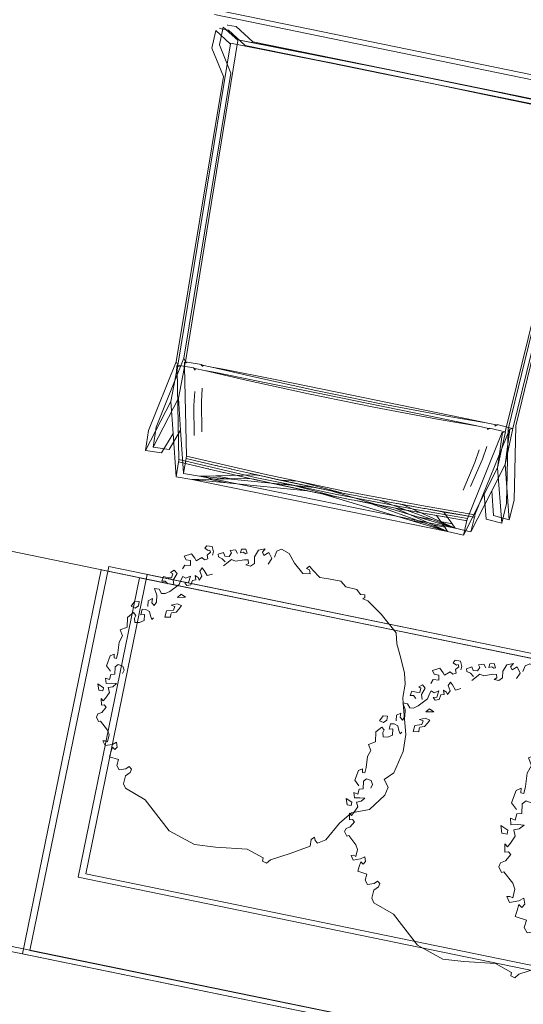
# Model space of a CAD drawing. Header units: millimetres. Extents: x 19047 to 276906, y -533553 to -451719.
# Tile 13 of 36: x 55230 to 55873, y -488402 to -487146. Entities that reach past the tile are written whole.
import ezdxf

# ---------------------------------------------------------------- set-up
doc = ezdxf.new("R2010")
doc.units = ezdxf.units.MM
doc.header["$MEASUREMENT"] = 0
doc.linetypes.add('Przerywana długa', pattern=[1300, 1000, -300])
for name, color, linetype, lineweight in [('0_Nr_pióra__92', 7, 'Continuous', 13), ('PZT - ogródek_Nr_pióra__101', 7, 'Continuous', 5), ('PZT - ogródek_Nr_pióra__161', 7, 'Continuous', 5)]:
    doc.layers.add(name, color=color, linetype=linetype, lineweight=lineweight)
doc.layers.add('PZT - ogródek', color=7, linetype='Continuous')

# ---------------------------------------------------------------- blocks, each defined once
blk = doc.blocks.new('Dach_1', base_point=(32.7866, -701.2606))
at = {"layer": '0_Nr_pióra__92', "linetype": 'Przerywana długa', "flags": 128}
blk.add_lwpolyline([(31.9413, -705.3756), (34.3901, -705.8786)], dxfattribs=at)
blk = doc.blocks.new('Drzewo rzut 19_2')
at = {"layer": 'PZT - ogródek_Nr_pióra__101', "linetype": 'Continuous'}
for p, q in [((-37.3, 187.3), (-30.1, 189.1)), ((-30.1, 189.1), (8.5, 198.9)), ((8.5, 198.9), (30.5, 198.7)), ((30.5, 198.7), (59.3, 191.5)), ((59.3, 191.5), (69.5, 180.7)), ((-103.8, 168.7), (-86.4, 176.5)), ((-86.4, 176.5), (-68.4, 184.3)), ((-68.4, 184.3), (-54.7, 187.3)), ((-54.7, 187.3), (-37.3, 187.3)), ((69.5, 180.7), (78.4, 187.3)), ((78.4, 187.3), (89.2, 184.9)), ((89.2, 184.9), (110.4, 168.4)), ((-138, 142.9), (-117.4, 165.6)), ((-117.4, 165.6), (-103.8, 168.7)), ((110.4, 168.4), (118.2, 146.5)), ((-151.8, 123.1), (-138, 142.9)), ((118.2, 146.5), (133.9, 133.4)), ((133.9, 133.4), (157.5, 119.5)), ((-159, 118.3), (-155.4, 118.9)), ((-158.4, 112.9), (-159, 118.3)), ((-155.4, 118.9), (-153.6, 116.5)), ((-153.6, 116.5), (-151.8, 123.1)), ((157.5, 119.5), (163.6, 109.9)), ((-165, 92.5), (-163.8, 106.9)), ((-163.8, 106.9), (-158.4, 112.9)), ((160.8, 106.3), (156.7, 104.9)), ((156.7, 104.9), (160.1, 101.1)), ((160.1, 101.1), (168.9, 101.1)), ((163.6, 109.9), (160.8, 106.3)), ((168.9, 101.1), (182, 77.6)), ((-171, 85.3), (-165, 92.5)), ((-171.6, 69.2), (-171, 85.3)), ((182, 77.6), (194.2, 54)), ((-171.6, 57.8), (-171.6, 69.2)), ((-179.4, 47.6), (-171.6, 57.8)), ((194.2, 54), (199.4, 49.6)), ((-183.6, 42.8), (-179.4, 47.6)), ((-180, 39.2), (-183.6, 42.8)), ((-178.8, 43.4), (-180, 39.2)), ((-174, 45.2), (-178.8, 43.4)), ((-172.8, 35.6), (-174, 45.2)), ((193.3, 44.4), (185.5, 22.6)), ((197.7, 44.4), (193.3, 44.4)), ((199.4, 49.6), (197.7, 44.4)), ((-184.2, 23), (-172.8, 35.6)), ((-199.2, 3.8), (-195.6, 14.6)), ((-195.6, 14.6), (-184.2, 23)), ((185.5, 22.6), (189.5, -17.8)), ((-195.6, -1.6), (-199.2, 3.8)), ((-187.8, -3.4), (-195.6, -1.6)), ((-192.6, -11.2), (-185.4, -6.4)), ((-187.8, -17.2), (-192.6, -11.2)), ((-185.4, -6.4), (-177.6, -10)), ((-193.2, -25), (-196.2, -16.6)), ((-196.2, -16.6), (-191.4, -19.6)), ((-184.2, -28.6), (-193.2, -25)), ((-191.4, -19.6), (-187.8, -17.2)), ((189.5, -17.8), (190.7, -44.6)), ((-175.8, -27.4), (-184.2, -28.6)), ((-178.8, -35.8), (-174.6, -34.6)), ((-178.2, -40.6), (-178.8, -35.8)), ((-171.6, -31.6), (-175.8, -27.4)), ((-174.6, -34.6), (-172.2, -37.6)), ((-172.2, -37.6), (-171.6, -31.6)), ((-187.1, -38.6), (-192, -41.1)), ((-192, -41.1), (-191, -46.4)), ((-191, -46.4), (-186.1, -46.9)), ((-187.6, -43.5), (-186.1, -40.6)), ((-186.1, -46.9), (-187.6, -43.5)), ((-186.1, -40.6), (-187.1, -38.6)), ((-174.6, -51.4), (-178.2, -40.6)), ((190.7, -44.6), (178.5, -79.6)), ((-184.7, -50.8), (-189.1, -53.8)), ((-189.1, -53.8), (-187.1, -60.6)), ((-187.1, -60.6), (-184.2, -58.2)), ((-184.2, -58.2), (-179.3, -60.6)), ((-179.3, -60.6), (-178.8, -66)), ((-175.8, -56.8), (-174.6, -51.4)), ((-166.2, -65.8), (-175.8, -56.8)), ((-178.8, -66), (-183.2, -68.4)), ((-183.2, -68.4), (-179.8, -74.7)), ((-179.8, -74.7), (-176.4, -73.8)), ((-176.4, -73.8), (-174.9, -68.9)), ((-174.9, -68.9), (-171.5, -64.5)), ((-181.7, -81.1), (-188.1, -84)), ((-188.1, -84), (-188.1, -90.8)), ((-183.3, -86.2), (-180.8, -85)), ((-182.3, -88.2), (-183.3, -86.2)), ((-177.4, -81.6), (-181.7, -81.1)), ((-180.8, -85), (-176.4, -88.4)), ((-176.4, -88.4), (-172, -86.9)), ((-172, -86.9), (-170, -90.8)), ((-156.6, -89.1), (-150.6, -84.3)), ((-150.6, -84.3), (-153.6, -77.7)), ((178.5, -79.6), (144.4, -116.2)), ((-188.1, -90.8), (-184.7, -92.8)), ((-184.7, -92.8), (-182.3, -88.2)), ((-170, -90.8), (-172.5, -94.7)), ((-172.5, -94.7), (-167.1, -101.1)), ((-159.6, -92.1), (-156.6, -89.1)), ((-154.8, -94.5), (-159.6, -92.1)), ((-148.8, -90.9), (-154.8, -94.5)), ((-143.4, -93.3), (-148.8, -90.9)), ((-148.2, -99.3), (-146.4, -95.1)), ((-142.8, -97.5), (-148.2, -99.3)), ((-146.4, -95.1), (-143.4, -93.3)), ((-141.6, -101.7), (-142.8, -97.5)), ((-170, -103.5), (-174.9, -108.4)), ((-174.9, -108.4), (-170.5, -117.2)), ((-167.1, -101.1), (-170, -103.5)), ((-166.2, -114.2), (-166.1, -108.4)), ((-166.1, -108.4), (-159.8, -107.4)), ((-159.8, -107.4), (-159.3, -114.7)), ((-142.8, -110.7), (-146.4, -105.3)), ((-146.4, -105.3), (-138, -106.5)), ((-144.6, -114.9), (-142.8, -110.7)), ((-135.6, -102.9), (-141.6, -101.7)), ((-138, -106.5), (-136.8, -110.7)), ((-136.8, -110.7), (-133.8, -107.7)), ((-133.8, -107.7), (-135.6, -102.9)), ((-118.8, -107.1), (-121.8, -113.1)), ((-117, -117.3), (-118.8, -107.1)), ((-107.6, -110.3), (-109.1, -116.2)), ((-103.2, -112.8), (-107.6, -110.3)), ((-98.3, -115.7), (-103.2, -112.8)), ((-170.5, -117.2), (-166.2, -114.2)), ((-159.3, -114.7), (-153.9, -116.7)), ((-147, -122.7), (-150.6, -126.9)), ((-138, -126.3), (-147, -122.7)), ((-140.4, -116.1), (-144.6, -114.9)), ((-133.8, -117.9), (-140.4, -116.1)), ((-132, -124.5), (-138, -126.3)), ((-123, -128.1), (-133.8, -117.9)), ((-121.8, -113.1), (-117, -117.3)), ((-109.1, -116.2), (-106.1, -123.5)), ((-106.1, -123.5), (-105.2, -118.6)), ((-105.2, -118.6), (-100.3, -119.6)), ((-100.3, -119.6), (-97.8, -128.4)), ((-96.4, -121.6), (-98.3, -115.7)), ((-94.4, -122), (-96.4, -121.6)), ((-90.5, -122), (-94.4, -122)), ((-89.6, -128.9), (-90.5, -122)), ((144.4, -116.2), (133.9, -143.3)), ((-150.6, -126.9), (-147, -131.1)), ((-147, -131.1), (-145.8, -128.1)), ((-145.8, -128.1), (-140.4, -128.7)), ((-140.4, -128.7), (-139.8, -132.9)), ((-139.8, -132.9), (-140.4, -138.9)), ((-135, -135.9), (-132, -132.3)), ((-134.4, -140.1), (-135, -135.9)), ((-119.4, -133.5), (-123, -128.1)), ((-118.8, -138.3), (-119.4, -133.5)), ((-97.8, -128.4), (-89.6, -128.9)), ((-140.4, -138.9), (-134.4, -140.1)), ((-123.6, -141.9), (-118.8, -138.3)), ((-123.6, -147.9), (-123.6, -141.9)), ((-115.8, -143.7), (-123.6, -147.9)), ((-106.8, -142.5), (-115.8, -143.7)), ((-106.8, -153.3), (-110.4, -148.5)), ((-110.4, -148.5), (-105, -148.5)), ((-102, -144.9), (-106.8, -142.5)), ((-105, -148.5), (-102, -144.9)), ((-95.4, -154.5), (-93.6, -149.7)), ((-93.6, -149.7), (-88.2, -147.3)), ((-88.2, -147.3), (-84, -144.9)), ((-84, -144.9), (-86.4, -143.1)), ((108.6, -139.8), (106, -143.3)), ((106, -143.3), (109.5, -146.8)), ((113, -140.7), (108.6, -139.8)), ((109.5, -146.8), (112.3, -155.2)), ((118.2, -145.9), (113, -140.7)), ((128.7, -146.8), (118.2, -145.9)), ((133.9, -143.3), (128.7, -146.8)), ((-99.6, -152.7), (-106.8, -153.3)), ((-94.8, -159.3), (-95.4, -154.5)), ((-87.6, -159.9), (-94.8, -159.3)), ((-81, -154.5), (-88.8, -155.1)), ((-88.8, -155.1), (-87.6, -159.9)), ((-77.4, -159.9), (-81, -154.5)), ((-76.8, -165.9), (-77.4, -159.9)), ((83.8, -162.3), (77.8, -164.1)), ((87.4, -164.7), (83.8, -162.3)), ((99.4, -158.1), (97.6, -170.1)), ((107.3, -158.9), (99.4, -158.1)), ((112.3, -155.2), (107.3, -158.9)), ((-98.4, -164.7), (-103.8, -164.7)), ((-103.8, -164.7), (-103.4, -170)), ((-103.4, -170), (-96.4, -173.7)), ((-94.8, -168.3), (-98.4, -164.7)), ((-96.4, -173.7), (-94.8, -168.3)), ((-88.8, -169.5), (-85.8, -165.9)), ((-81.6, -176.1), (-88.8, -169.5)), ((-85.8, -165.9), (-82.2, -167.1)), ((-82.2, -167.1), (-76.8, -165.9)), ((-69, -174.3), (-81.6, -176.1)), ((-64.2, -182.7), (-69, -174.3)), ((-20.5, -177.9), (-19.3, -171.9)), ((-19.3, -171.9), (-14.5, -169.5)), ((-14.5, -169.5), (-9.7, -170.7)), ((70.1, -174.9), (64.7, -177.9)), ((79.3, -175.4), (70.1, -174.9)), ((77.8, -164.1), (81.4, -168.9)), ((78.4, -178.5), (79.3, -175.4)), ((81.4, -168.9), (84.4, -177.9)), ((85, -168.3), (87.4, -164.7)), ((91.5, -169), (85, -168.3)), ((97.6, -170.1), (91.5, -169)), ((-57.1, -178.5), (-64.2, -182.7)), ((-48.7, -181.5), (-57.1, -178.5)), ((-34.9, -180.9), (-48.7, -181.5)), ((-27.7, -181.5), (-34.9, -180.9)), ((-32.5, -185.1), (-27.7, -184.5)), ((-29.5, -189.9), (-32.5, -185.1)), ((-27.7, -184.5), (-27.7, -181.5)), ((-16.9, -181.5), (-20.5, -177.9)), ((-7.3, -180.3), (-16.9, -181.5)), ((-10.3, -186.3), (-16.3, -192.3)), ((-6.1, -185.1), (-7.3, -180.3)), ((0.5, -185.7), (-6.1, -185.1)), ((-0.7, -191.1), (0.5, -185.7)), ((8.9, -180.3), (4.1, -176.1)), ((4.1, -176.1), (4.7, -182.7)), ((4.7, -182.7), (5.9, -189.3)), ((10.7, -185.7), (8.9, -180.3)), ((16.7, -183.3), (10.7, -185.7)), ((24.5, -186.9), (16.7, -183.3)), ((28.7, -189.3), (24.5, -186.9)), ((35.9, -184.5), (33.5, -187.5)), ((33.5, -187.5), (34.5, -190.8)), ((43.3, -188.7), (35.9, -184.5)), ((64.7, -177.9), (54.5, -188.7)), ((79, -181.5), (78.4, -178.5)), ((84.4, -177.9), (79, -181.5)), ((-16.3, -192.3), (-29.5, -189.9)), ((5.9, -189.3), (-0.7, -191.1)), ((11.9, -191.7), (8.3, -199.5)), ((8.3, -199.5), (16.1, -197.1)), ((16.1, -191.7), (11.9, -191.7)), ((16.1, -197.1), (16.1, -191.7)), ((26.1, -192.4), (28.7, -189.3)), ((34.5, -190.8), (26.1, -192.4)), ((46.1, -193.5), (43.3, -188.7)), ((50.3, -194.7), (46.1, -193.5)), ((55.7, -191.1), (50.3, -194.7)), ((54.5, -188.7), (55.7, -191.1))]:
    blk.add_line(p, q, dxfattribs=at)
blk = doc.blocks.new('Drzewo rzut 19')
at = {"layer": 'PZT - ogródek_Nr_pióra__101', "linetype": 'Continuous'}
for p, q in [((-37.6, 236.3), (10.6, 248.7)), ((10.6, 248.7), (38.1, 248.3)), ((38.1, 248.3), (74.1, 239.3)), ((74.1, 239.3), (86.8, 225.8)), ((-108, 220.6), (-85.6, 230.3)), ((-85.6, 230.3), (-68.3, 234.1)), ((-68.3, 234.1), (-46.6, 234.1)), ((-46.6, 234.1), (-37.6, 236.3)), ((86.8, 225.8), (98.1, 234.1)), ((98.1, 234.1), (111.6, 231.1)), ((111.6, 231.1), (138, 210.5)), ((-129.8, 210.9), (-108, 220.6)), ((-172.5, 178.6), (-146.7, 207.1)), ((-146.7, 207.1), (-129.8, 210.9)), ((138, 210.5), (147.8, 183.2)), ((-189.7, 153.9), (-172.5, 178.6)), ((147.8, 183.2), (167.4, 166.8)), ((167.4, 166.8), (196.9, 149.3)), ((-192, 145.6), (-189.7, 153.9)), ((-204.7, 133.7), (-198, 141.2)), ((-198.7, 147.9), (-194.2, 148.6)), ((-198, 141.2), (-198.7, 147.9)), ((-194.2, 148.6), (-192, 145.6)), ((196.9, 149.3), (204.5, 137.3)), ((-206.2, 115.7), (-204.7, 133.7)), ((201.1, 132.8), (195.9, 131.1)), ((195.9, 131.1), (200.2, 126.4)), ((200.2, 126.4), (211.1, 126.4)), ((204.5, 137.3), (201.1, 132.8)), ((211.1, 126.4), (227.5, 97)), ((-213.7, 106.7), (-206.2, 115.7)), ((-214.5, 86.4), (-213.7, 106.7)), ((227.5, 97), (242.7, 67.5)), ((-214.5, 72.2), (-214.5, 86.4)), ((-224.2, 59.5), (-214.5, 72.2)), ((242.7, 67.5), (249.3, 62)), ((-229.5, 53.5), (-224.2, 59.5)), ((-225, 49), (-229.5, 53.5)), ((-223.5, 54.2), (-225, 49)), ((-217.5, 56.5), (-223.5, 54.2)), ((-216, 44.5), (-217.5, 56.5)), ((241.6, 55.5), (231.8, 28.2)), ((247.1, 55.5), (241.6, 55.5)), ((249.3, 62), (247.1, 55.5)), ((-230.2, 28.7), (-216, 44.5)), ((-244.4, 18.2), (-230.2, 28.7)), ((231.8, 28.2), (236.9, -22.3)), ((-248.9, 4.8), (-244.4, 18.2)), ((-244.4, -2), (-248.9, 4.8)), ((-234.7, -4.2), (-244.4, -2)), ((-240.7, -14), (-231.7, -8)), ((-231.7, -8), (-222, -12.5)), ((-241.4, -31.2), (-245.2, -20.7)), ((-245.2, -20.7), (-239.2, -24.5)), ((-234.7, -21.5), (-240.7, -14)), ((-239.2, -24.5), (-234.7, -21.5)), ((236.9, -22.3), (238.4, -55.8)), ((-230.2, -35.7), (-241.4, -31.2)), ((-219.7, -34.2), (-230.2, -35.7)), ((-214.5, -39.5), (-219.7, -34.2)), ((-233.9, -48.3), (-240, -51.3)), ((-232.7, -50.7), (-233.9, -48.3)), ((-223.5, -44.7), (-218.2, -43.2)), ((-222.7, -50.7), (-223.5, -44.7)), ((-218.2, -43.2), (-215.2, -47)), ((-215.2, -47), (-214.5, -39.5)), ((-240, -51.3), (-238.8, -58.1)), ((-238.8, -58.1), (-232.7, -58.7)), ((-234.5, -54.4), (-232.7, -50.7)), ((-232.7, -58.7), (-234.5, -54.4)), ((-218.2, -64.2), (-222.7, -50.7)), ((238.4, -55.8), (223.1, -99.5)), ((-230.8, -63.5), (-236.3, -67.2)), ((-236.3, -67.2), (-233.9, -75.7)), ((-233.9, -75.7), (-230.2, -72.7)), ((-230.2, -72.7), (-224.1, -75.7)), ((-219.7, -70.9), (-218.2, -64.2)), ((-207.7, -82.2), (-219.7, -70.9)), ((-223.5, -82.4), (-229, -85.5)), ((-229, -85.5), (-224.7, -93.4)), ((-224.1, -75.7), (-223.5, -82.4)), ((-220.5, -92.2), (-218.6, -86.1)), ((-218.6, -86.1), (-214.4, -80.6)), ((-224.7, -93.4), (-220.5, -92.2)), ((-188.2, -105.4), (-192, -97.2)), ((223.1, -99.5), (180.5, -145.3)), ((-227.2, -101.3), (-235.1, -105)), ((-235.1, -105), (-235.1, -113.5)), ((-230.8, -116), (-227.9, -110.2)), ((-229.1, -107.8), (-226, -106.2)), ((-227.9, -110.2), (-229.1, -107.8)), ((-221.7, -102), (-227.2, -101.3)), ((-226, -106.2), (-220.5, -110.5)), ((-220.5, -110.5), (-215, -108.7)), ((-215, -108.7), (-212.5, -113.5)), ((-199.5, -115.2), (-195.7, -111.4)), ((-195.7, -111.4), (-188.2, -105.4)), ((-235.1, -113.5), (-230.8, -116)), ((-212.5, -113.5), (-215.6, -118.4)), ((-215.6, -118.4), (-208.9, -126.3)), ((-193.5, -118.2), (-199.5, -115.2)), ((-186, -113.7), (-193.5, -118.2)), ((-179.2, -116.7), (-186, -113.7)), ((-185.2, -124.2), (-183, -118.9)), ((-178.5, -121.9), (-185.2, -124.2)), ((-183, -118.9), (-179.2, -116.7)), ((-177, -127.2), (-178.5, -121.9)), ((-212.5, -129.4), (-218.6, -135.5)), ((-218.6, -135.5), (-213.2, -146.5)), ((-208.9, -126.3), (-212.5, -129.4)), ((-207.8, -142.7), (-207.7, -135.5)), ((-207.7, -135.5), (-199.7, -134.3)), ((-199.7, -134.3), (-199.1, -143.4)), ((-178.5, -138.4), (-183, -131.7)), ((-183, -131.7), (-172.5, -133.2)), ((-169.5, -128.7), (-177, -127.2)), ((-172.5, -133.2), (-171, -138.4)), ((-171, -138.4), (-167.2, -134.7)), ((-167.2, -134.7), (-169.5, -128.7)), ((-148.5, -133.9), (-152.3, -141.4)), ((-146.3, -146.6), (-148.5, -133.9)), ((-134.5, -137.9), (-136.3, -145.2)), ((-129, -141), (-134.5, -137.9)), ((-213.2, -146.5), (-207.8, -142.7)), ((-199.1, -143.4), (-192.4, -145.9)), ((-180.7, -143.6), (-178.5, -138.4)), ((-175.5, -145.1), (-180.7, -143.6)), ((-167.2, -147.4), (-175.5, -145.1)), ((-153.8, -160.1), (-167.2, -147.4)), ((-152.3, -141.4), (-146.3, -146.6)), ((-136.3, -145.2), (-132.7, -154.4)), ((-132.7, -154.4), (-131.5, -148.3)), ((-131.5, -148.3), (-125.4, -149.5)), ((-122.9, -144.6), (-129, -141)), ((-125.4, -149.5), (-122.3, -160.5)), ((-120.5, -152), (-122.9, -144.6)), ((180.5, -145.3), (167.4, -179.1)), ((-183.7, -153.4), (-188.2, -158.6)), ((-188.2, -158.6), (-183.7, -163.9)), ((-172.5, -157.9), (-183.7, -153.4)), ((-183.7, -163.9), (-182.2, -160.1)), ((-182.2, -160.1), (-175.5, -160.9)), ((-175.5, -160.9), (-174.7, -166.1)), ((-165, -155.6), (-172.5, -157.9)), ((-149.3, -166.9), (-153.8, -160.1)), ((-122.3, -160.5), (-111.9, -161.1)), ((-118, -152.6), (-120.5, -152)), ((-113.2, -152.6), (-118, -152.6)), ((-111.9, -161.1), (-113.2, -152.6)), ((-174.7, -166.1), (-175.5, -173.6)), ((-175.5, -173.6), (-168, -175.1)), ((-168.7, -169.9), (-165, -165.4)), ((-168, -175.1), (-168.7, -169.9)), ((-154.5, -177.4), (-148.5, -172.9)), ((-148.5, -172.9), (-149.3, -166.9)), ((135.8, -174.7), (132.5, -179.1)), ((141.2, -175.8), (135.8, -174.7)), ((147.8, -182.4), (141.2, -175.8)), ((-154.5, -184.9), (-154.5, -177.4)), ((-144.8, -179.6), (-154.5, -184.9)), ((-133.5, -178.1), (-144.8, -179.6)), ((-133.5, -191.6), (-138, -185.6)), ((-138, -185.6), (-131.3, -185.6)), ((-127.5, -181.1), (-133.5, -178.1)), ((-131.3, -185.6), (-127.5, -181.1)), ((-119.3, -193.1), (-117, -187.1)), ((-117, -187.1), (-110.3, -184.1)), ((-110.3, -184.1), (-105, -181.1)), ((-105, -181.1), (-108, -178.9)), ((132.5, -179.1), (136.9, -183.5)), ((136.9, -183.5), (140.4, -194)), ((160.9, -183.5), (147.8, -182.4)), ((167.4, -179.1), (160.9, -183.5)), ((-124.5, -190.9), (-133.5, -191.6)), ((-118.5, -199.1), (-119.3, -193.1)), ((-109.5, -199.9), (-118.5, -199.1)), ((-101.3, -193.1), (-111, -193.9)), ((-111, -193.9), (-109.5, -199.9)), ((-96.8, -199.9), (-101.3, -193.1)), ((-96.1, -207.3), (-96.8, -199.9)), ((124.3, -197.6), (122, -212.6)), ((134.1, -198.6), (124.3, -197.6)), ((140.4, -194), (134.1, -198.6)), ((-123, -205.8), (-129.8, -205.8)), ((-129.8, -205.8), (-129.3, -212.4)), ((-129.3, -212.4), (-120.5, -217.2)), ((-118.5, -210.3), (-123, -205.8)), ((-120.5, -217.2), (-118.5, -210.3)), ((-111, -211.8), (-107.3, -207.3)), ((-102, -220.1), (-111, -211.8)), ((-107.3, -207.3), (-102.8, -208.8)), ((-102.8, -208.8), (-96.1, -207.3)), ((-24.1, -214.8), (-18.1, -211.8)), ((-18.1, -211.8), (-12.1, -213.3)), ((104.8, -202.9), (97.3, -205.1)), ((97.3, -205.1), (101.8, -211.1)), ((101.8, -211.1), (105.6, -222.3)), ((109.3, -205.8), (104.8, -202.9)), ((106.3, -210.3), (109.3, -205.8)), ((114.3, -211.2), (106.3, -210.3)), ((122, -212.6), (114.3, -211.2)), ((-86.3, -217.8), (-102, -220.1)), ((-80.3, -228.3), (-86.3, -217.8)), ((-71.3, -223.1), (-80.3, -228.3)), ((-60.8, -226.8), (-71.3, -223.1)), ((-43.6, -226.1), (-60.8, -226.8)), ((-34.6, -226.8), (-43.6, -226.1)), ((-25.6, -222.3), (-24.1, -214.8)), ((-21.1, -226.8), (-25.6, -222.3)), ((-9.1, -225.3), (-21.1, -226.8)), ((-7.6, -231.3), (-9.1, -225.3)), ((11.1, -225.3), (5.1, -220.1)), ((5.1, -220.1), (5.9, -228.3)), ((13.4, -232.1), (11.1, -225.3)), ((80.8, -222.3), (68.1, -235.8)), ((87.6, -218.6), (80.8, -222.3)), ((99.1, -219.3), (87.6, -218.6)), ((98.1, -223.1), (99.1, -219.3)), ((98.8, -226.8), (98.1, -223.1)), ((105.6, -222.3), (98.8, -226.8)), ((-40.6, -231.3), (-34.6, -230.6)), ((-36.8, -237.3), (-40.6, -231.3)), ((-20.4, -240.3), (-36.8, -237.3)), ((-34.6, -230.6), (-34.6, -226.8)), ((-12.9, -232.8), (-20.4, -240.3)), ((0.6, -232.1), (-7.6, -231.3)), ((-0.9, -238.8), (0.6, -232.1)), ((7.4, -236.6), (-0.9, -238.8)), ((5.9, -228.3), (7.4, -236.6)), ((20.9, -229.1), (13.4, -232.1)), ((30.6, -233.6), (20.9, -229.1)), ((35.9, -236.6), (30.6, -233.6)), ((32.6, -240.5), (35.9, -236.6)), ((43.1, -238.5), (32.6, -240.5)), ((44.8, -230.6), (41.9, -234.3)), ((41.9, -234.3), (43.1, -238.5)), ((54.1, -235.9), (44.8, -230.6)), ((57.6, -241.8), (54.1, -235.9)), ((68.1, -235.8), (69.6, -238.8)), ((14.9, -239.6), (10.4, -249.3)), ((10.4, -249.3), (20.1, -246.3)), ((20.1, -239.6), (14.9, -239.6)), ((20.1, -246.3), (20.1, -239.6)), ((62.8, -243.3), (57.6, -241.8)), ((69.6, -238.8), (62.8, -243.3))]:
    blk.add_line(p, q, dxfattribs=at)

msp = doc.modelspace()

# ---------------------------------------------------------------- linework, layer by layer
at = {"layer": 'PZT - ogródek_Nr_pióra__101', "linetype": 'Continuous'}
for p, q in [((55475.5, -487182.4), (55480.3, -487159.7)), ((55485, -487178), (55489.9, -487155.4))]:
    msp.add_line(p, q, dxfattribs=at)
at = {"layer": 'PZT - ogródek_Nr_pióra__161', "linetype": 'Continuous'}
for p, q in [((55478.8, -487139.4), (55970.7, -487240.5)), ((55488.4, -487135.1), (55980.2, -487236.1)), ((55495.4, -487152.7), (55495.3, -487153.1)), ((55495.3, -487153.1), (55506.2, -487154.9)), ((55498.8, -487176.7), (55480.3, -487159.7)), ((55485.8, -487157), (55485.7, -487157.5)), ((55485.7, -487157.5), (55496.7, -487159.3)), ((55508.4, -487172.3), (55489.9, -487155.4)), ((55518, -487178.8), (55496.7, -487159.3)), ((55527.6, -487174.5), (55506.2, -487154.9)), ((55432.1, -487586.9), (55499, -487176.8)), ((55441.7, -487582.5), (55508.6, -487172.5)), ((55499.7, -487214.1), (55485, -487178)), ((55499, -487175.9), (55498.8, -487176.7)), ((55563.2, -487188.6), (55499, -487175.9)), ((55499.1, -487176.2), (55499, -487175.9)), ((55499.1, -487176.2), (55499, -487176.8)), ((55563.3, -487188.8), (55499.1, -487176.2)), ((55508.6, -487171.6), (55508.4, -487172.3)), ((55572.8, -487184.2), (55508.6, -487171.6)), ((55508.7, -487171.8), (55508.6, -487171.6)), ((55508.7, -487171.8), (55508.6, -487172.5)), ((55572.9, -487184.4), (55508.7, -487171.8)), ((55930.3, -487262.8), (55518, -487178.8)), ((55939.9, -487258.4), (55527.6, -487174.5)), ((55490.1, -487218.5), (55475.5, -487182.4)), ((55627.6, -487201.3), (55563.2, -487188.6)), ((55627.6, -487201.6), (55563.3, -487188.8)), ((55637.2, -487197), (55572.8, -487184.2)), ((55637.2, -487197.2), (55572.9, -487184.4)), ((55692, -487214.3), (55627.6, -487201.3)), ((55691.9, -487214.5), (55627.6, -487201.6)), ((55701.5, -487209.9), (55637.2, -487197)), ((55701.5, -487210.2), (55637.2, -487197.2)), ((55439.6, -487578.1), (55499.7, -487214.1)), ((55756.3, -487227.6), (55691.9, -487214.5)), ((55756.3, -487227.4), (55692, -487214.3)), ((55765.9, -487223), (55701.5, -487209.9)), ((55765.9, -487223.3), (55701.5, -487210.2)), ((55430, -487582.5), (55490.1, -487218.5)), ((55820.7, -487240.7), (55756.3, -487227.4)), ((55820.6, -487240.9), (55756.3, -487227.6)), ((55830.3, -487236.3), (55765.9, -487223)), ((55830.1, -487236.5), (55765.9, -487223.3)), ((55884.7, -487254.3), (55820.6, -487240.9)), ((55884.9, -487254), (55820.7, -487240.7)), ((55894.3, -487249.9), (55830.1, -487236.5)), ((55894.5, -487249.7), (55830.3, -487236.3)), ((55859.4, -487667.6), (55958.2, -487264)), ((55849.8, -487671.9), (55948.6, -487268.4)), ((55940.5, -487310.2), (55853.5, -487668.7)), ((55950.1, -487305.8), (55863.1, -487664.4)), ((55404.3, -487666), (55439.6, -487578.1)), ((55439.6, -487578.1), (55441.7, -487582.4)), ((55394.7, -487670.3), (55430, -487582.5)), ((55430, -487582.5), (55432.1, -487586.8)), ((55430.4, -487595.4), (55430.8, -487587.7)), ((55432.1, -487586.8), (55430.8, -487587.7)), ((55430.8, -487587.7), (55430.9, -487593)), ((55431.9, -487588), (55430.9, -487593)), ((55430.9, -487593), (55433.4, -487707.3)), ((55432.1, -487586.8), (55431.9, -487588)), ((55433.9, -487588.4), (55431.9, -487588)), ((55432.1, -487586.9), (55432.1, -487586.8)), ((55439.3, -487588.3), (55432.1, -487586.9)), ((55432.8, -487628.8), (55440, -487591.1)), ((55452.4, -487590.3), (55439.3, -487588.3)), ((55440, -487591.1), (55440.4, -487583.4)), ((55441.7, -487582.4), (55440.4, -487583.4)), ((55440.4, -487583.4), (55440.5, -487588.6)), ((55441.4, -487583.6), (55440.5, -487588.6)), ((55440.5, -487588.6), (55443, -487703)), ((55441.7, -487582.4), (55441.4, -487583.6)), ((55443.5, -487584), (55441.4, -487583.6)), ((55441.7, -487582.5), (55441.7, -487582.4)), ((55448.9, -487584), (55441.7, -487582.5)), ((55462, -487585.9), (55448.9, -487584)), ((55452.2, -487590.5), (55452.4, -487590.3)), ((55452.3, -487590.9), (55452.2, -487590.5)), ((55452.4, -487590.3), (55452.3, -487590.9)), ((55452.3, -487590.9), (55454.5, -487592.3)), ((55453.2, -487592), (55452.3, -487590.9)), ((55452.3, -487590.9), (55452.8, -487591)), ((55454.4, -487592.2), (55452.8, -487591)), ((55452.8, -487591), (55453.5, -487591.1)), ((55454, -487593.1), (55453.2, -487592)), ((55453.5, -487591.1), (55465.9, -487593.6)), ((55461.7, -487586.1), (55462, -487585.9)), ((55461.9, -487586.5), (55461.7, -487586.1)), ((55462, -487585.9), (55461.9, -487586.5)), ((55461.9, -487586.5), (55464.1, -487588)), ((55462.8, -487587.7), (55461.9, -487586.5)), ((55461.9, -487586.5), (55462.4, -487586.6)), ((55464, -487587.9), (55462.4, -487586.6)), ((55462.4, -487586.6), (55463.1, -487586.8)), ((55463.6, -487588.7), (55462.8, -487587.7)), ((55463.1, -487586.8), (55475.5, -487589.2)), ((55465.9, -487593.6), (55515.4, -487605.3)), ((55465.9, -487593.6), (55480.3, -487596.4)), ((55475.5, -487589.2), (55525, -487600.9)), ((55475.5, -487589.2), (55489.9, -487592)), ((55489.9, -487592), (55554.2, -487604.8)), ((55423.2, -487633.2), (55430.4, -487595.4)), ((55480.3, -487596.4), (55544.6, -487609.2)), ((55515.4, -487605.3), (55598.5, -487623.6)), ((55525, -487600.9), (55608.1, -487619.3)), ((55554.2, -487604.8), (55618.5, -487617.8)), ((55462.1, -487633.7), (55463.1, -487616.2)), ((55544.6, -487609.2), (55609, -487622.1)), ((55608.1, -487619.3), (55691.4, -487636.2)), ((55618.5, -487617.8), (55682.9, -487630.9)), ((55432.8, -487628.8), (55400.3, -487691.4)), ((55435.5, -487669.7), (55432.8, -487628.8)), ((55452.5, -487638.1), (55453.5, -487620.5)), ((55598.5, -487623.6), (55681.9, -487640.6)), ((55609, -487622.1), (55673.3, -487635.2)), ((55682.9, -487630.9), (55747.2, -487644.1)), ((55423.2, -487633.2), (55390.7, -487695.8)), ((55425.9, -487674.1), (55423.2, -487633.2)), ((55452.8, -487676.5), (55452.5, -487638.1)), ((55462.4, -487672.1), (55462.1, -487633.7)), ((55673.3, -487635.2), (55737.6, -487648.5)), ((55681.9, -487640.6), (55765.5, -487656.2)), ((55691.4, -487636.2), (55775.1, -487651.9)), ((55747.2, -487644.1), (55811.3, -487657.5)), ((55737.6, -487648.5), (55801.7, -487661.8)), ((55765.5, -487656.2), (55815.7, -487664.8)), ((55775.1, -487651.9), (55825.3, -487660.4)), ((55400.3, -487691.4), (55404.3, -487666)), ((55420.7, -487694.5), (55435.5, -487669.7)), ((55439.2, -487724.8), (55435.5, -487669.7)), ((55801.7, -487661.8), (55815.7, -487664.8)), ((55811.1, -487777.9), (55855.6, -487667.9)), ((55811.3, -487657.5), (55825.3, -487660.4)), ((55815.7, -487664.8), (55828.6, -487667.5)), ((55825.3, -487660.4), (55838.2, -487663.1)), ((55828.6, -487667.5), (55826.7, -487668)), ((55827, -487669), (55828.2, -487668.4)), ((55828.2, -487668.4), (55829.7, -487667.7)), ((55828.6, -487667.5), (55829.7, -487667.7)), ((55830, -487667.4), (55829.7, -487667.7)), ((55829.7, -487667.7), (55829.8, -487667.4)), ((55842.6, -487670.4), (55829.8, -487667.1)), ((55829.8, -487667.4), (55829.8, -487667.1)), ((55838.2, -487663.1), (55836.3, -487663.7)), ((55836.5, -487664.6), (55837.8, -487664)), ((55837.8, -487664), (55839.3, -487663.3)), ((55838.2, -487663.1), (55839.3, -487663.3)), ((55839.3, -487663), (55839.4, -487662.7)), ((55839.3, -487663.3), (55839.3, -487663)), ((55839.5, -487663.1), (55839.3, -487663.3)), ((55852.2, -487666.1), (55839.4, -487662.7)), ((55859.5, -487667.5), (55849.6, -487713.6)), ((55855.8, -487668.5), (55849.6, -487713.6)), ((55853.5, -487668.7), (55851.6, -487763.3)), ((55859.2, -487667.5), (55852.2, -487666.1)), ((55855.8, -487668.5), (55859.2, -487667.5)), ((55859.4, -487667.6), (55859.2, -487667.5)), ((55859.5, -487667.5), (55859.4, -487667.6)), ((55863.1, -487664.4), (55861.2, -487759)), ((55390.7, -487695.8), (55394.7, -487670.3)), ((55411.1, -487698.8), (55425.9, -487674.1)), ((55429.7, -487729.2), (55425.9, -487674.1)), ((55801.6, -487782.3), (55846, -487672.3)), ((55849.9, -487671.8), (55840, -487718)), ((55846.2, -487672.8), (55840, -487718)), ((55849.7, -487671.9), (55842.6, -487670.4)), ((55846.2, -487672.8), (55849.7, -487671.9)), ((55849.8, -487671.9), (55849.7, -487671.9)), ((55849.9, -487671.8), (55849.8, -487671.9)), ((55400.3, -487691.4), (55420.7, -487694.5)), ((55816.6, -487694.9), (55811, -487711.1)), ((55826.2, -487690.5), (55820.6, -487706.7)), ((55390.7, -487695.8), (55411.1, -487698.8)), ((55433.4, -487707.3), (55433.1, -487708.8)), ((55433.4, -487707.3), (55532.9, -487730.4)), ((55442.5, -487705.9), (55439.2, -487724.8)), ((55442.7, -487704.5), (55442.5, -487705.9)), ((55442.5, -487705.9), (55479.9, -487714.9)), ((55442.5, -487705.9), (55476.4, -487713.9)), ((55443, -487703), (55442.7, -487704.5)), ((55443, -487703), (55542.5, -487726)), ((55805.5, -487741.8), (55820.6, -487706.7)), ((55432.9, -487710.3), (55429.7, -487729.2)), ((55433.1, -487708.8), (55432.9, -487710.3)), ((55432.9, -487710.3), (55470.3, -487719.2)), ((55432.9, -487710.3), (55466.8, -487718.2)), ((55470.3, -487719.2), (55466.8, -487718.2)), ((55470.3, -487719.2), (55490.2, -487723.7)), ((55470.3, -487719.2), (55471.4, -487719.3)), ((55473.3, -487719.8), (55470.3, -487719.2)), ((55479.9, -487714.9), (55476.4, -487713.9)), ((55479.9, -487714.9), (55499.8, -487719.3)), ((55479.9, -487714.9), (55481, -487714.9)), ((55482.9, -487715.4), (55479.9, -487714.9)), ((55499.9, -487719.4), (55499.8, -487719.3)), ((55500.1, -487719.4), (55500, -487719.4)), ((55500.1, -487719.4), (55500.2, -487719.4)), ((55500.3, -487719.4), (55500.2, -487719.4)), ((55500.5, -487719.5), (55500.3, -487719.4)), ((55542.6, -487729), (55500.5, -487719.5)), ((55795.9, -487746.2), (55811, -487711.1)), ((55840, -487718), (55823, -487751.6)), ((55849.6, -487713.6), (55832.5, -487747.2)), ((55845.4, -487788.4), (55840, -487718)), ((55855, -487784), (55849.6, -487713.6)), ((55429.7, -487729.2), (55429.7, -487729.2)), ((55429.7, -487729.2), (55450, -487732.8)), ((55439.2, -487724.9), (55439.2, -487724.8)), ((55439.2, -487724.9), (55459.6, -487728.4)), ((55471, -487732.3), (55450, -487732.8)), ((55480.6, -487728), (55459.6, -487728.4)), ((55459.6, -487728.4), (55785.9, -487794.8)), ((55459.6, -487728.4), (55504.1, -487732.8)), ((55523.3, -487731.3), (55471, -487732.3)), ((55494.6, -487737.1), (55471, -487732.3)), ((55532.8, -487726.9), (55480.6, -487728)), ((55504.1, -487732.8), (55480.6, -487728)), ((55490.3, -487723.7), (55490.2, -487723.7)), ((55490.6, -487723.8), (55490.4, -487723.7)), ((55490.7, -487723.8), (55490.6, -487723.8)), ((55490.6, -487723.8), (55490.6, -487723.8)), ((55490.9, -487723.9), (55490.7, -487723.8)), ((55533, -487733.4), (55490.9, -487723.9)), ((55514.7, -487729.4), (55523.3, -487731.3)), ((55523.5, -487731.3), (55523.3, -487731.3)), ((55528.8, -487732.5), (55523.5, -487731.3)), ((55524.3, -487725.1), (55532.8, -487726.9)), ((55528.8, -487732.5), (55552.6, -487737.8)), ((55536.5, -487734.1), (55528.8, -487732.5)), ((55533.1, -487727), (55532.8, -487726.9)), ((55532.9, -487730.4), (55575.2, -487739.3)), ((55538.4, -487728.1), (55533.1, -487727)), ((55538.4, -487728.1), (55562.1, -487733.4)), ((55546, -487729.8), (55538.4, -487728.1)), ((55542.5, -487726), (55584.8, -487734.9)), ((55542.6, -487729), (55546, -487729.8)), ((55546.2, -487729.8), (55562.1, -487733.4)), ((55561.2, -487733), (55546.2, -487729.8)), ((55450, -487732.8), (55776.3, -487799.2)), ((55450, -487732.8), (55494.6, -487737.1)), ((55494.6, -487737.1), (55596.9, -487747.2)), ((55504.1, -487732.8), (55606.4, -487742.8)), ((55533, -487733.4), (55536.5, -487734.1)), ((55536.6, -487734.2), (55552.6, -487737.8)), ((55551.6, -487737.4), (55536.6, -487734.2)), ((55551.6, -487737.4), (55553.5, -487737.8)), ((55552.6, -487737.8), (55551.6, -487737.4)), ((55553.5, -487737.8), (55552.6, -487737.8)), ((55552.6, -487737.8), (55571.1, -487741.6)), ((55553.5, -487737.8), (55571.1, -487741.6)), ((55554.4, -487737.9), (55553.5, -487737.8)), ((55554.4, -487737.9), (55577.8, -487743)), ((55575.2, -487739.3), (55554.4, -487737.9)), ((55554.4, -487737.9), (55615.9, -487751)), ((55561.2, -487733), (55563.1, -487733.5)), ((55562.1, -487733.4), (55561.2, -487733)), ((55563.1, -487733.5), (55562.1, -487733.4)), ((55562.1, -487733.4), (55580.6, -487737.2)), ((55563.1, -487733.5), (55580.6, -487737.2)), ((55563.9, -487733.5), (55563.1, -487733.5)), ((55563.9, -487733.5), (55587.4, -487738.7)), ((55584.8, -487734.9), (55563.9, -487733.5)), ((55564, -487733.5), (55625.4, -487746.6)), ((55571.1, -487741.6), (55591.6, -487746)), ((55571.1, -487741.6), (55616.2, -487751)), ((55575.2, -487739.3), (55632.8, -487751.4)), ((55575.2, -487739.3), (55631.6, -487754)), ((55578.9, -487743.3), (55577.8, -487743)), ((55615.7, -487750.9), (55578.9, -487743.3)), ((55580.6, -487737.2), (55601.2, -487741.7)), ((55580.6, -487737.2), (55625.8, -487746.7)), ((55584.8, -487734.9), (55642.4, -487747.1)), ((55584.8, -487734.9), (55641.2, -487749.7)), ((55588.5, -487738.9), (55587.4, -487738.7)), ((55625.3, -487746.6), (55588.5, -487738.9)), ((55605.1, -487742.5), (55601.2, -487741.7)), ((55605.1, -487742.5), (55606.4, -487742.8)), ((55606.4, -487742.8), (55625.3, -487746.6)), ((55595.5, -487746.9), (55591.6, -487746)), ((55595.5, -487746.9), (55596.9, -487747.2)), ((55596.9, -487747.2), (55615.7, -487750.9)), ((55615.7, -487750.9), (55616.2, -487751)), ((55616.2, -487751), (55616.3, -487751.1)), ((55616.3, -487751.1), (55616.7, -487751.1)), ((55728, -487784.7), (55616.3, -487751.1)), ((55617.3, -487751.2), (55616.7, -487751.1)), ((55617.4, -487751.3), (55617.3, -487751.2)), ((55634.1, -487754.7), (55617.4, -487751.3)), ((55619.3, -487751.6), (55617.4, -487751.3)), ((55619.3, -487751.6), (55632.7, -487754.3)), ((55619.3, -487751.6), (55634.1, -487754.7)), ((55631.6, -487754), (55619.3, -487751.6)), ((55625.3, -487746.6), (55625.8, -487746.7)), ((55625.8, -487746.7), (55625.9, -487746.7)), ((55625.9, -487746.7), (55626.3, -487746.8)), ((55737.6, -487780.3), (55625.9, -487746.7)), ((55626.9, -487746.9), (55626.3, -487746.8)), ((55627, -487746.9), (55626.9, -487746.9)), ((55643.7, -487750.4), (55627, -487746.9)), ((55628.8, -487747.3), (55627, -487746.9)), ((55628.8, -487747.3), (55642.3, -487750)), ((55628.8, -487747.3), (55643.7, -487750.4)), ((55641.2, -487749.7), (55628.8, -487747.3)), ((55631.6, -487754), (55632.7, -487754.3)), ((55653.5, -487758.5), (55632.7, -487754.3)), ((55632.7, -487754.3), (55635.1, -487754.9)), ((55632.8, -487751.4), (55733.1, -487770.5)), ((55634.1, -487754.7), (55635.1, -487754.9)), ((55635.1, -487754.9), (55635, -487754.8)), ((55635.1, -487754.9), (55653.5, -487758.5)), ((55641.2, -487749.7), (55642.3, -487750)), ((55663.1, -487754.1), (55642.3, -487750)), ((55642.3, -487750), (55644.7, -487750.6)), ((55642.4, -487747.1), (55742.7, -487766.1)), ((55643.7, -487750.4), (55644.7, -487750.6)), ((55644.7, -487750.6), (55644.5, -487750.4)), ((55644.7, -487750.6), (55663.1, -487754.1)), ((55663.1, -487754.1), (55663.1, -487754.1)), ((55663.1, -487754.1), (55666.4, -487754.8)), ((55666.4, -487754.8), (55688.9, -487759.2)), ((55666.4, -487754.8), (55711, -487763.3)), ((55823, -487751.6), (55796.4, -487803.9)), ((55832.5, -487747.2), (55806, -487799.6)), ((55823, -487751.6), (55825.4, -487783.2)), ((55832.5, -487747.2), (55835, -487778.8)), ((55653.5, -487758.5), (55653.5, -487758.5)), ((55653.5, -487758.5), (55656.8, -487759.1)), ((55656.8, -487759.1), (55679.3, -487763.6)), ((55656.8, -487759.1), (55701.4, -487767.6)), ((55679.3, -487763.6), (55701.4, -487767.6)), ((55747.6, -487788.6), (55679.3, -487763.6)), ((55688.9, -487759.2), (55711, -487763.3)), ((55757.2, -487784.3), (55688.9, -487759.2)), ((55701.6, -487767.7), (55701.4, -487767.6)), ((55702.1, -487767.8), (55701.6, -487767.7)), ((55702.1, -487767.8), (55709.8, -487769.2)), ((55702.1, -487767.8), (55709.5, -487769.1)), ((55709.5, -487769.1), (55709.8, -487769.2)), ((55709.5, -487769.1), (55715.4, -487770.2)), ((55709.8, -487769.2), (55717.8, -487770.8)), ((55709.8, -487769.2), (55757.3, -487790.6)), ((55711.2, -487763.3), (55711, -487763.3)), ((55711.7, -487763.4), (55711.2, -487763.3)), ((55711.7, -487763.4), (55719.4, -487764.9)), ((55711.7, -487763.4), (55719.1, -487764.7)), ((55715.4, -487770.2), (55715.8, -487770.3)), ((55715.8, -487770.3), (55717.9, -487770.6)), ((55715.8, -487770.3), (55717.8, -487770.8)), ((55719.1, -487764.7), (55719.4, -487764.9)), ((55719.1, -487764.7), (55725, -487765.8)), ((55719.4, -487764.9), (55727.4, -487766.4)), ((55719.4, -487764.9), (55766.9, -487786.3)), ((55725, -487765.8), (55725.4, -487765.9)), ((55725.4, -487765.9), (55727.5, -487766.3)), ((55725.4, -487765.9), (55727.4, -487766.4)), ((55728.5, -487766.5), (55727.4, -487766.4)), ((55727.4, -487766.4), (55745.8, -487769.6)), ((55727.4, -487766.4), (55728.2, -487766.4)), ((55727.5, -487766.3), (55727.5, -487766.3)), ((55728, -487766.4), (55727.5, -487766.3)), ((55728.6, -487766.5), (55728.5, -487766.5)), ((55728.6, -487766.5), (55745.8, -487769.6)), ((55742.7, -487766.1), (55811.1, -487777.9)), ((55746.1, -487769.7), (55745.8, -487769.6)), ((55746.8, -487769.8), (55746.1, -487769.7)), ((55747.6, -487769.9), (55746.8, -487769.8)), ((55747.6, -487769.9), (55771.5, -487774.3)), ((55747.6, -487769.9), (55808.6, -487780.5)), ((55851.6, -487763.3), (55845.4, -487788.4)), ((55861.2, -487759), (55855, -487784)), ((55717.8, -487770.8), (55718.6, -487770.7)), ((55718.9, -487770.8), (55717.8, -487770.8)), ((55717.8, -487770.8), (55736.2, -487774)), ((55717.9, -487770.6), (55717.9, -487770.6)), ((55718.4, -487770.7), (55717.9, -487770.6)), ((55719, -487770.8), (55718.9, -487770.8)), ((55719, -487770.8), (55736.2, -487774)), ((55733.1, -487770.5), (55801.6, -487782.3)), ((55736.5, -487774), (55736.2, -487774)), ((55737.2, -487774.1), (55736.5, -487774)), ((55738, -487774.3), (55737.2, -487774.1)), ((55757.2, -487784.3), (55737.6, -487780.3)), ((55785.9, -487794.8), (55737.6, -487780.3)), ((55738, -487774.3), (55761.9, -487778.6)), ((55738, -487774.3), (55799, -487784.9)), ((55761.9, -487778.6), (55799, -487784.9)), ((55772.5, -487793.7), (55761.9, -487778.6)), ((55771.5, -487774.3), (55808.6, -487780.5)), ((55782.1, -487789.4), (55771.5, -487774.3)), ((55801.2, -487783.8), (55801.6, -487782.3)), ((55806, -487799.6), (55810.5, -487780.9)), ((55808.6, -487780.5), (55809.1, -487780.6)), ((55809.6, -487780.7), (55809.1, -487780.6)), ((55809.6, -487780.7), (55810, -487780.8)), ((55810.5, -487780.9), (55810, -487780.8)), ((55810.5, -487780.9), (55810.8, -487779.4)), ((55810.8, -487779.4), (55811.1, -487777.9)), ((55835, -487778.8), (55855, -487784)), ((55747.6, -487788.6), (55728, -487784.7)), ((55776.3, -487799.2), (55728, -487784.7)), ((55776.3, -487799.2), (55747.6, -487788.6)), ((55785.9, -487794.8), (55757.2, -487784.3)), ((55772.5, -487793.7), (55757.3, -487790.6)), ((55757.3, -487790.6), (55776.3, -487799.2)), ((55782.1, -487789.4), (55766.9, -487786.3)), ((55766.9, -487786.3), (55785.9, -487794.8)), ((55776.3, -487799.2), (55772.5, -487793.7)), ((55785.9, -487794.8), (55782.1, -487789.4)), ((55785.9, -487794.8), (55806, -487799.6)), ((55796.4, -487803.9), (55800.9, -487785.2)), ((55799, -487784.9), (55799.5, -487785)), ((55800.1, -487785.1), (55799.5, -487785)), ((55800.1, -487785.1), (55800.4, -487785.2)), ((55800.9, -487785.2), (55800.4, -487785.2)), ((55800.9, -487785.2), (55801.2, -487783.8)), ((55825.4, -487783.2), (55845.4, -487788.4)), ((55776.3, -487799.2), (55796.4, -487803.9))]:
    msp.add_line(p, q, dxfattribs=at)
at = {"layer": 'PZT - ogródek_Nr_pióra__161', "linetype": 'Continuous', "flags": 128}
for points in [[(54328.1, -483346.4), (57271.6, -483951.1), (56325.7, -488555.8), (53382.1, -487951.1)], [(54318.5, -483350.8), (57262, -483955.4), (56316.1, -488560.2), (53372.6, -487955.5)], [(55343.9, -487843.7), (56372.4, -488055), (56271.8, -488544.7), (55243.2, -488333.5)], [(55334.3, -487848.1), (56362.8, -488059.4), (56262.2, -488549.1), (55233.7, -488337.8)], [(55383.2, -487858.1), (56313.8, -488049.3), (56235.4, -488431.3), (55304.8, -488240.1)], [(55392.8, -487853.8), (56323.4, -488044.9), (56245, -488426.9), (55314.4, -488235.8)]]:
    msp.add_lwpolyline(points, close=True, dxfattribs=at)

# ---------------------------------------------------------------- block references
at = {"linetype": 'Continuous', "xscale": 1000, "yscale": 1000, "zscale": 1000}
msp.add_blockref('Dach_1', (54759.3, -483441.3), dxfattribs=at)
at = {"layer": 'PZT - ogródek', "color": 8, "linetype": 'Continuous', "lineweight": 5, "zscale": 1000, "rotation": 260.6977203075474}
for name, p in [('Drzewo rzut 19_2', (55528.2, -488017.6)), ('Drzewo rzut 19', (56091.8, -488204.1)), ('Drzewo rzut 19_2', (55845.1, -488163.7))]:
    msp.add_blockref(name, p, dxfattribs=at)

doc.saveas('drawing.dxf')
